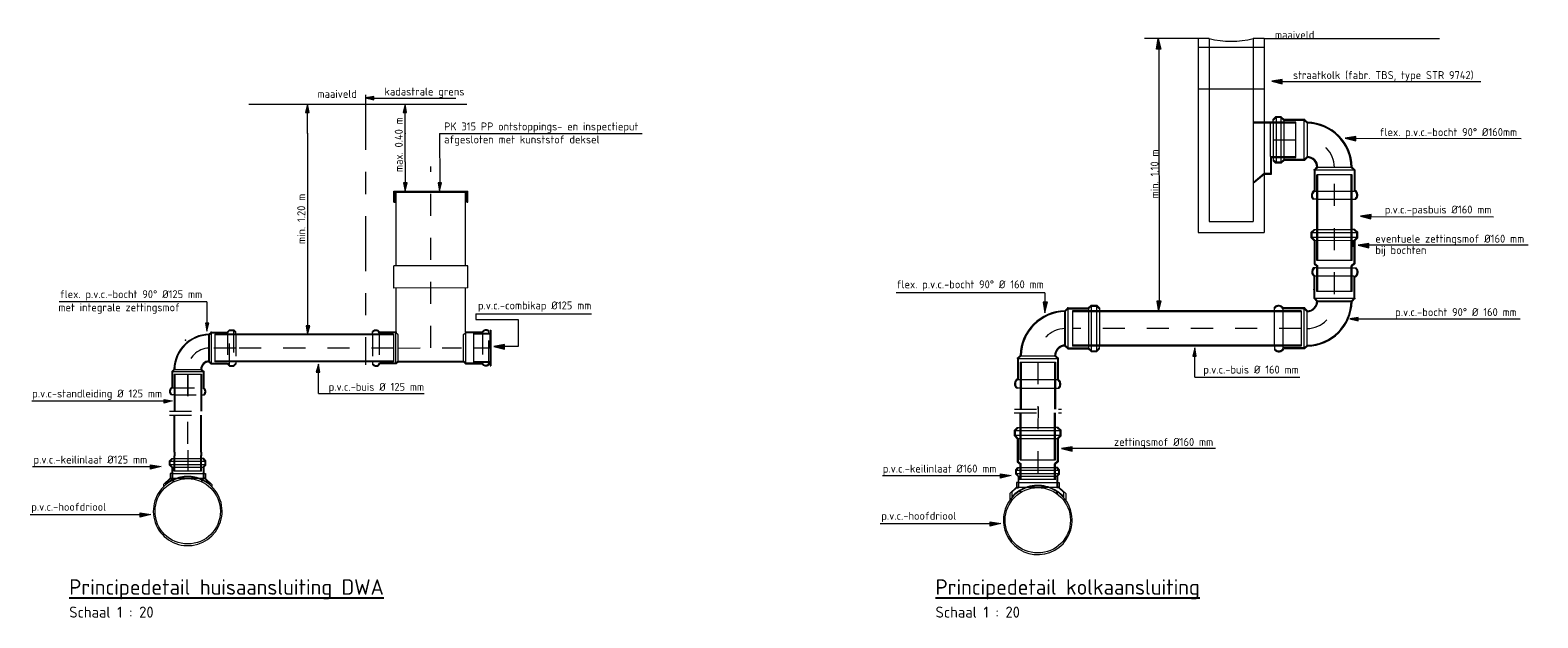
# Model space of a CAD drawing. Header units: metres. Extents: x 0 to 200176, y 0 to 356276.
# Tile 22 of 52: x 199420.51 to 199427.35, y 355679.36 to 355682.03. Entities that reach past the tile are written whole.
import ezdxf

# ---------------------------------------------------------------- set-up
doc = ezdxf.new("R2010")
doc.units = ezdxf.units.M
for name, pattern in [('CENTER', [2, 1.25, -0.25, 0.25, -0.25]), ('DASHDOT', [1, 0.5, -0.25, 0, -0.25]), ('HIDDEN', [0.375, 0.25, -0.125])]:
    doc.linetypes.add(name, pattern=pattern)
for name, color, linetype, lineweight in [('(presentatie) Code Z01 (tekst) niet in de presentatietabel', 9, 'Continuous', 0), ('1-TEKST-OVER', 7, 'Continuous', 0), ('ASLIJN', 2, 'DASHDOT', 0), ('BETON', 3, 'Continuous', 0), ('IVKHFD', 7, 'Continuous', 0), ('PH1000', 7, 'Continuous', 0), ('PVC', 1, 'Continuous', 0), ('STIPPEL', 7, 'HIDDEN', 0)]:
    doc.layers.add(name, color=color, linetype=linetype, lineweight=lineweight)
doc.styles.add('NLCS-ISO', font='NLCS-ISO.ttf')

# ---------------------------------------------------------------- blocks, each defined once
blk = doc.blocks.new('d')
at = {"color": 3, "style": 'NLCS-ISO'}
blk.add_attdef('%%UA-A', (0, -0.5), '', height=0.175, dxfattribs=at)
at = {"color": 1, "style": 'NLCS-ISO'}
blk.add_attdef('A-A', (0, -0.76), '', height=0.125, dxfattribs=at)

msp = doc.modelspace()

# ---------------------------------------------------------------- hatches: boundary and pattern name
at = {"layer": '1-TEKST-OVER', "linetype": 'Continuous'}
for points in [[(199425.6224, 355681.9439), (199425.6307, 355681.9919), (199425.6427, 355681.9439)], [(199426.1934, 355681.8063), (199426.1454, 355681.798), (199426.1934, 355681.786)], [(199421.776, 355681.6566), (199421.7696, 355681.6941), (199421.7602, 355681.6566)], [(199422.0694, 355681.7292), (199422.0319, 355681.7228), (199422.0694, 355681.7134)], [(199422.2183, 355681.6566), (199422.2118, 355681.6941), (199422.2025, 355681.6566)], [(199426.5268, 355681.5479), (199426.4788, 355681.5396), (199426.5268, 355681.5276)], [(199422.2054, 355681.3367), (199422.2119, 355681.2992), (199422.2212, 355681.3367)], [(199422.3615, 355681.3363), (199422.368, 355681.2988), (199422.3773, 355681.3363)], [(199426.5961, 355681.1931), (199426.5481, 355681.1849), (199426.596, 355681.1729)], [(199426.5856, 355681.0618), (199426.5376, 355681.0535), (199426.5856, 355681.0415)], [(199425.1079, 355680.7949), (199425.1162, 355680.7469), (199425.1282, 355680.7949)], [(199425.6239, 355680.799), (199425.6322, 355680.751), (199425.6442, 355680.799)], [(199426.538, 355680.7259), (199426.5005, 355680.7194), (199426.538, 355680.71)], [(199421.3055, 355680.7002), (199421.312, 355680.6627), (199421.3214, 355680.7002)], [(199421.7631, 355680.6867), (199421.7696, 355680.6492), (199421.7789, 355680.6867)], [(199422.6627, 355680.6022), (199422.6147, 355680.594), (199422.6627, 355680.582)], [(199425.803, 355680.5502), (199425.7965, 355680.5877), (199425.7871, 355680.5502)], [(199421.8245, 355680.4763), (199421.8181, 355680.5138), (199421.8087, 355680.4763)], [(199421.1179, 355680.3526), (199421.1554, 355680.3461), (199421.1179, 355680.3367)], [(199425.2394, 355680.1386), (199425.1914, 355680.1304), (199425.2394, 355680.1184)], [(199421.0564, 355680.0567), (199421.1044, 355680.0484), (199421.0564, 355680.0364)], [(199424.9148, 355680.0158), (199424.9628, 355680.0075), (199424.9148, 355679.9955)], [(199421.0095, 355679.8387), (199421.0575, 355679.8304), (199421.0095, 355679.8184)], [(199424.868, 355679.7978), (199424.916, 355679.7896), (199424.868, 355679.7776)]]:
    msp.add_hatch(color=256, dxfattribs=at).paths.add_polyline_path(points)

# ---------------------------------------------------------------- linework, layer by layer
at = {"layer": '(presentatie) Code Z01 (tekst) niet in de presentatietabel', "color": 7}
for p, q in [((199425.8113, 355681.9919), (199425.5682, 355681.9919)), ((199426.1113, 355681.9919), (199426.907, 355681.9919)), ((199421.5019, 355681.6941), (199422.4916, 355681.694))]:
    msp.add_line(p, q, dxfattribs=at)
at = {"layer": '1-TEKST-OVER'}
for p, q in [((199425.6325, 355681.9439), (199425.6341, 355680.799)), ((199421.7696, 355681.5609), (199421.7696, 355681.6582)), ((199422.2118, 355681.5609), (199422.2118, 355681.6582)), ((199421.7696, 355681.5622), (199421.7696, 355680.7824)), ((199422.2119, 355681.4323), (199422.2118, 355681.5609)), ((199422.3688, 355681.5614), (199423.2876, 355681.5614)), ((199422.3688, 355681.5614), (199422.3694, 355681.3363)), ((199427.2773, 355681.5373), (199426.5052, 355681.5375)), ((199422.2119, 355681.4323), (199422.2119, 355681.335)), ((199427.309, 355681.0533), (199426.5376, 355681.0535)), ((199421.312, 355680.7959), (199420.6423, 355680.7959)), ((199421.312, 355680.7959), (199421.312, 355680.6986)), ((199425.1162, 355680.8374), (199424.4408, 355680.8375)), ((199425.1162, 355680.8374), (199425.1162, 355680.7928)), ((199421.7696, 355680.7824), (199421.7696, 355680.6851)), ((199422.5324, 355680.742), (199423.0578, 355680.742)), ((199427.2726, 355680.7176), (199426.5211, 355680.7177)), ((199425.7965, 355680.4546), (199425.7965, 355680.5519)), ((199421.8181, 355680.3806), (199421.8181, 355680.4779)), ((199425.7965, 355680.4546), (199426.2727, 355680.4545)), ((199421.8181, 355680.3806), (199422.299, 355680.3806)), ((199425.8899, 355680.1302), (199425.1914, 355680.1304))]:
    msp.add_line(p, q, dxfattribs=at)
at = {"layer": '1-TEKST-OVER', "flags": 128}
for points in [[(199425.6224, 355681.9439), (199425.6307, 355681.9919), (199425.6427, 355681.9439), (199425.6224, 355681.9439)], [(199426.1934, 355681.8063), (199426.1454, 355681.798), (199426.1934, 355681.786), (199426.1934, 355681.8063)], [(199426.1817, 355681.7964), (199427.094, 355681.7963)], [(199421.776, 355681.6566), (199421.7696, 355681.6941), (199421.7602, 355681.6566), (199421.776, 355681.6566)], [(199422.0694, 355681.7292), (199422.0319, 355681.7228), (199422.0694, 355681.7134), (199422.0694, 355681.7292)], [(199422.0602, 355681.7215), (199422.4418, 355681.7215)], [(199422.2183, 355681.6566), (199422.2118, 355681.6941), (199422.2025, 355681.6566), (199422.2183, 355681.6566)], [(199426.5268, 355681.5479), (199426.4788, 355681.5396), (199426.5268, 355681.5276), (199426.5268, 355681.5479)], [(199422.2054, 355681.3367), (199422.2119, 355681.2992), (199422.2212, 355681.3367), (199422.2054, 355681.3367)], [(199422.3615, 355681.3363), (199422.368, 355681.2988), (199422.3773, 355681.3363), (199422.3615, 355681.3363)], [(199426.5961, 355681.1931), (199426.5481, 355681.1849), (199426.596, 355681.1729), (199426.5961, 355681.1931)], [(199426.5843, 355681.1832), (199427.1526, 355681.1831)], [(199426.5856, 355681.0618), (199426.5376, 355681.0535), (199426.5856, 355681.0415), (199426.5856, 355681.0618)], [(199425.1079, 355680.7949), (199425.1162, 355680.7469), (199425.1282, 355680.7949), (199425.1079, 355680.7949)], [(199425.6239, 355680.799), (199425.6322, 355680.751), (199425.6442, 355680.799), (199425.6239, 355680.799)], [(199426.538, 355680.7259), (199426.5005, 355680.7194), (199426.538, 355680.71), (199426.538, 355680.7259)], [(199421.3055, 355680.7002), (199421.312, 355680.6627), (199421.3214, 355680.7002), (199421.3055, 355680.7002)], [(199421.7631, 355680.6867), (199421.7696, 355680.6492), (199421.7789, 355680.6867), (199421.7631, 355680.6867)], [(199422.6627, 355680.6022), (199422.6147, 355680.594), (199422.6627, 355680.582), (199422.6627, 355680.6022)], [(199425.803, 355680.5502), (199425.7965, 355680.5877), (199425.7871, 355680.5502), (199425.803, 355680.5502)], [(199421.8245, 355680.4763), (199421.8181, 355680.5138), (199421.8087, 355680.4763), (199421.8245, 355680.4763)], [(199421.1271, 355680.3449), (199420.5181, 355680.3449)], [(199421.1179, 355680.3526), (199421.1554, 355680.3461), (199421.1179, 355680.3367), (199421.1179, 355680.3526)], [(199425.2394, 355680.1386), (199425.1914, 355680.1304), (199425.2394, 355680.1184), (199425.2394, 355680.1386)], [(199421.0731, 355680.0468), (199420.5208, 355680.0468)], [(199421.0564, 355680.0567), (199421.1044, 355680.0484), (199421.0564, 355680.0364), (199421.0564, 355680.0567)], [(199424.9316, 355680.0059), (199424.3793, 355680.0059)], [(199424.9148, 355680.0158), (199424.9628, 355680.0075), (199424.9148, 355679.9955), (199424.9148, 355680.0158)], [(199421.0213, 355679.8288), (199420.5101, 355679.8288)], [(199421.0095, 355679.8387), (199421.0575, 355679.8304), (199421.0095, 355679.8184), (199421.0095, 355679.8387)], [(199424.8797, 355679.7879), (199424.3685, 355679.7879)], [(199424.868, 355679.7978), (199424.916, 355679.7896), (199424.868, 355679.7776), (199424.868, 355679.7978)]]:
    msp.add_lwpolyline(points, dxfattribs=at)
at = {"layer": '1-TEKST-OVER'}
msp.add_point((199422.2118, 355681.5609), dxfattribs=at)
at = {"layer": 'ASLIJN', "color": 5, "ltscale": 0.02}
for p, q in [((199426.2552, 355681.5306), (199426.0633, 355681.5308)), ((199422.329, 355680.5869), (199422.329, 355681.4116)), ((199426.4303, 355680.8316), (199426.4305, 355681.3718)), ((199426.279, 355680.6747), (199425.2411, 355680.675)), ((199421.4442, 355680.5867), (199421.3222, 355680.5867)), ((199422.1805, 355680.5867), (199422.4685, 355680.587)), ((199422.523, 355680.587), (199422.6012, 355680.587)), ((199425.0839, 355680.523), (199425.0839, 355680.3085)), ((199421.2255, 355680.368), (199421.2255, 355680.49)), ((199421.2255, 355680.4673), (199421.2255, 355680.3)), ((199424.9775, 355680.3085), (199425.1916, 355680.3085)), ((199425.0847, 355680.3179), (199425.0839, 355679.9754)), ((199421.1424, 355680.3004), (199421.3096, 355680.3004)), ((199421.1424, 355680.2813), (199421.3096, 355680.2813)), ((199421.2255, 355680.152), (199421.2255, 355680.2817)), ((199424.9772, 355680.2916), (199425.1912, 355680.2916)), ((199421.2255, 355680.1233), (199421.2255, 355680.028))]:
    msp.add_line(p, q, dxfattribs=at)
at = {"layer": 'ASLIJN', "color": 5, "ltscale": 0.02, "flags": 128}
msp.add_lwpolyline([(199422.1591, 355680.5867), (199421.3483, 355680.5867)], dxfattribs=at)
at = {"layer": 'ASLIJN', "color": 5, "ltscale": 0.02}
for centre, radius, start, end in [((199426.3039, 355681.4041), 0.1266, 1.23568, 88.73568), ((199426.3037, 355680.8014), 0.1266, 271.23568, 358.73568), ((199425.2105, 355680.5484), 0.1266, 91.23568, 178.73568), ((199421.3244, 355680.4878), 0.0989, 91.25, 178.75)]:
    msp.add_arc(centre, radius, start, end, dxfattribs=at)
at = {"layer": 'BETON'}
for p, q in [((199425.8113, 355681.9919), (199425.811, 355681.1119)), ((199425.8613, 355681.9919), (199425.8113, 355681.9919)), ((199426.1113, 355681.9519), (199425.8113, 355681.9519)), ((199426.1113, 355681.9519), (199425.8113, 355681.9519)), ((199426.1113, 355681.9519), (199425.8113, 355681.9519)), ((199426.1113, 355681.9519), (199425.8113, 355681.9519)), ((199426.1113, 355681.9519), (199425.8113, 355681.9519)), ((199426.1113, 355681.9519), (199425.8113, 355681.9519)), ((199425.8613, 355681.9919), (199425.8611, 355681.1619)), ((199426.0613, 355681.9519), (199425.8613, 355681.9519)), ((199426.0613, 355681.9919), (199426.0611, 355681.1619)), ((199426.1113, 355681.9919), (199426.0613, 355681.9919)), ((199426.1113, 355681.9919), (199426.1112, 355681.6115)), ((199426.1112, 355681.7619), (199425.8112, 355681.7619)), ((199426.1111, 355681.3788), (199426.111, 355681.1119)), ((199425.8611, 355681.1619), (199426.0611, 355681.1619)), ((199425.811, 355681.1119), (199426.111, 355681.1119))]:
    msp.add_line(p, q, dxfattribs=at)
msp.add_arc((199425.9614, 355682.3991), 0.4193, 256.18658, 283.78478, dxfattribs=at)
at = {"layer": 'IVKHFD'}
for p, q in [((199422.5324, 355680.742), (199422.5324, 355680.7169)), ((199422.5324, 355680.7169), (199422.7251, 355680.7169)), ((199422.7251, 355680.7169), (199422.7251, 355680.594)), ((199422.7251, 355680.594), (199422.6147, 355680.594))]:
    msp.add_line(p, q, dxfattribs=at)
at = {"layer": 'PH1000', "color": 252, "linetype": 'CENTER', "ltscale": 0.2, "true_color": 0x878787}
msp.add_line((199422.0315, 355681.736), (199422.0315, 355680.511), dxfattribs=at)
at = {"layer": 'PVC'}
for p, q in [((199426.2553, 355681.6115), (199426.0612, 355681.6115)), ((199426.2553, 355681.6074), (199426.0612, 355681.6074)), ((199426.1395, 355681.4556), (199426.1396, 355681.6074)), ((199426.1633, 355681.6372), (199426.1519, 355681.6258)), ((199426.165, 355681.6331), (199426.1519, 355681.62)), ((199426.1519, 355681.6115), (199426.1519, 355681.6258)), ((199426.1889, 355681.6372), (199426.1633, 355681.6372)), ((199426.1872, 355681.6331), (199426.165, 355681.6331)), ((199426.2, 355681.6203), (199426.1872, 355681.6331)), ((199426.2017, 355681.6244), (199426.1889, 355681.6372)), ((199426.2932, 355681.6203), (199426.2, 355681.6203)), ((199426.2949, 355681.6244), (199426.2017, 355681.6244)), ((199426.2552, 355681.4515), (199426.2553, 355681.6115)), ((199426.2931, 355681.4428), (199426.2932, 355681.6203)), ((199426.3059, 355681.6075), (199426.2932, 355681.6203)), ((199426.3076, 355681.6115), (199426.2949, 355681.6244)), ((199426.3059, 355681.6075), (199426.3059, 355681.4556)), ((199426.3076, 355681.4515), (199426.3076, 355681.6115)), ((199426.1395, 355681.4556), (199426.2552, 355681.4556)), ((199426.1395, 355681.4556), (199426.1395, 355681.3788)), ((199426.1436, 355681.4515), (199426.2552, 355681.4515)), ((199426.1436, 355681.4515), (199426.1436, 355681.3747)), ((199426.1518, 355681.4515), (199426.1518, 355681.4374)), ((199426.165, 355681.4301), (199426.1518, 355681.4432)), ((199426.1633, 355681.426), (199426.1518, 355681.4374)), ((199426.1889, 355681.426), (199426.1633, 355681.426)), ((199426.1872, 355681.4301), (199426.165, 355681.4301)), ((199426.2, 355681.4429), (199426.1872, 355681.4301)), ((199426.2017, 355681.4388), (199426.1889, 355681.426)), ((199426.2931, 355681.4428), (199426.2, 355681.4429)), ((199426.2948, 355681.4388), (199426.2017, 355681.4388)), ((199426.3059, 355681.4556), (199426.2931, 355681.4428)), ((199426.3076, 355681.4515), (199426.2948, 355681.4388)), ((199426.3505, 355681.4087), (199426.3377, 355681.3959)), ((199426.3546, 355681.407), (199426.3418, 355681.3942)), ((199426.5064, 355681.4069), (199426.3546, 355681.407)), ((199426.5064, 355681.4069), (199426.5192, 355681.3941)), ((199426.5105, 355681.4086), (199426.5233, 355681.3958)), ((199426.1111, 355681.3788), (199426.0611, 355681.3374)), ((199426.1112, 355681.3747), (199426.0611, 355681.3333)), ((199426.1395, 355681.3788), (199426.1111, 355681.3788)), ((199426.1436, 355681.3747), (199426.1111, 355681.3747)), ((199426.3377, 355681.3959), (199426.3377, 355681.3018)), ((199426.3418, 355681.3942), (199426.3417, 355681.2994)), ((199426.5192, 355681.3941), (199426.3418, 355681.3942)), ((199426.3504, 355680.9837), (199426.3505, 355681.3726)), ((199426.5105, 355681.3726), (199426.3505, 355681.3726)), ((199426.3545, 355680.9837), (199426.3546, 355681.3726)), ((199426.5063, 355680.9837), (199426.5064, 355681.3726)), ((199426.5104, 355680.9837), (199426.5105, 355681.3726)), ((199426.5192, 355681.3941), (199426.5192, 355681.3027)), ((199426.5192, 355681.3941), (199426.5192, 355681.301)), ((199426.5233, 355681.3958), (199426.5233, 355681.3034)), ((199422.1615, 355681.2991), (199422.4965, 355681.299)), ((199422.1615, 355681.2491), (199422.1615, 355681.2991)), ((199422.1665, 355681.2941), (199422.4915, 355681.294)), ((199422.1665, 355681.2491), (199422.1665, 355681.2941)), ((199422.1715, 355680.9592), (199422.1715, 355681.2941)), ((199422.4865, 355680.9606), (199422.4865, 355681.294)), ((199422.4915, 355681.249), (199422.4915, 355681.294)), ((199422.4965, 355681.249), (199422.4965, 355681.299)), ((199426.3504, 355681.262), (199426.3322, 355681.262)), ((199426.5104, 355681.2619), (199426.528, 355681.2619)), ((199422.1615, 355681.2491), (199422.1665, 355681.2491)), ((199422.4915, 355681.249), (199422.4965, 355681.249)), ((199426.3246, 355681.1124), (199426.3374, 355681.1252)), ((199426.3287, 355681.1107), (199426.3432, 355681.1252)), ((199426.3374, 355681.1252), (199426.3502, 355681.1252)), ((199426.523, 355681.1251), (199426.5102, 355681.1251)), ((199426.5317, 355681.1106), (199426.5172, 355681.1251)), ((199426.5358, 355681.1123), (199426.523, 355681.1251)), ((199426.3246, 355681.0868), (199426.3246, 355681.1124)), ((199426.3374, 355681.074), (199426.3246, 355681.0868)), ((199426.3287, 355681.0885), (199426.3287, 355681.1107)), ((199426.3415, 355681.0757), (199426.3287, 355681.0885)), ((199426.3374, 355681.074), (199426.3374, 355680.9695)), ((199426.3415, 355681.0757), (199426.3415, 355680.9703)), ((199426.5155, 355681.0465), (199426.5155, 355681.0721)), ((199426.5189, 355681.0756), (199426.5317, 355681.0884)), ((199426.5189, 355681.0756), (199426.5189, 355680.9708)), ((199426.523, 355681.0739), (199426.5358, 355681.0867)), ((199426.523, 355681.0739), (199426.523, 355680.9694)), ((199426.5317, 355681.0884), (199426.5317, 355681.1106)), ((199426.5358, 355681.0867), (199426.5358, 355681.1123)), ((199422.4965, 355680.9606), (199422.1615, 355680.9592)), ((199422.1615, 355680.8592), (199422.1615, 355680.9592)), ((199422.4965, 355680.8606), (199422.4965, 355680.9606)), ((199426.3504, 355680.9504), (199426.3339, 355680.9504)), ((199426.3374, 355680.9695), (199426.3502, 355680.9588)), ((199426.3415, 355680.9703), (199426.3543, 355680.9596)), ((199426.3501, 355680.8439), (199426.3502, 355680.9588)), ((199426.5104, 355680.9837), (199426.3504, 355680.9837)), ((199426.3542, 355680.8439), (199426.3543, 355680.9596)), ((199426.506, 355680.8439), (199426.5061, 355680.9601)), ((199426.5189, 355680.9708), (199426.5061, 355680.9601)), ((199426.5101, 355680.8439), (199426.5102, 355680.9587)), ((199426.523, 355680.9694), (199426.5102, 355680.9587)), ((199426.5104, 355680.9504), (199426.5295, 355680.9504)), ((199422.4965, 355680.8606), (199422.1615, 355680.8592)), ((199422.1715, 355680.6592), (199422.1715, 355680.8592)), ((199422.4865, 355680.6606), (199422.4865, 355680.8606)), ((199426.3375, 355680.8112), (199426.3376, 355680.9117)), ((199426.3416, 355680.8129), (199426.3416, 355680.9138)), ((199426.519, 355680.8129), (199426.5191, 355680.9105)), ((199426.5231, 355680.8112), (199426.5232, 355680.9078)), ((199426.3503, 355680.7984), (199426.3375, 355680.8112)), ((199426.3544, 355680.8001), (199426.3416, 355680.8129)), ((199426.3416, 355680.8129), (199426.519, 355680.8129)), ((199426.5101, 355680.8439), (199426.3501, 355680.8439)), ((199426.3503, 355680.7984), (199426.5103, 355680.7984)), ((199426.5063, 355680.8001), (199426.3544, 355680.8001)), ((199426.5063, 355680.8001), (199426.519, 355680.8129)), ((199426.5103, 355680.7984), (199426.5231, 355680.8112)), ((199425.2068, 355680.7558), (199425.2197, 355680.7686)), ((199425.2068, 355680.5958), (199425.2068, 355680.7558)), ((199425.2086, 355680.7518), (199425.2085, 355680.5999)), ((199425.2086, 355680.7518), (199425.2213, 355680.7645)), ((199425.2197, 355680.7686), (199425.3128, 355680.7686)), ((199425.2213, 355680.5871), (199425.2213, 355680.7645)), ((199425.2213, 355680.7645), (199425.3145, 355680.7645)), ((199425.2411, 355680.7558), (199425.2411, 355680.5958)), ((199426.279, 355680.7556), (199425.2411, 355680.7558)), ((199426.279, 355680.7515), (199425.2411, 355680.7517)), ((199425.3128, 355680.7686), (199425.3256, 355680.7814)), ((199425.3145, 355680.7645), (199425.3273, 355680.7773)), ((199425.3256, 355680.7814), (199425.3512, 355680.7814)), ((199425.3273, 355680.7773), (199425.3495, 355680.7773)), ((199425.3495, 355680.7773), (199425.364, 355680.7628)), ((199425.3512, 355680.7814), (199425.364, 355680.7686)), ((199425.364, 355680.7686), (199425.364, 355680.7558)), ((199426.158, 355680.7556), (199426.158, 355680.7727)), ((199426.2929, 355680.7643), (199426.1959, 355680.7643)), ((199426.2946, 355680.7684), (199426.1982, 355680.7684)), ((199426.279, 355680.7556), (199426.279, 355680.5956)), ((199426.3057, 355680.7515), (199426.2929, 355680.7643)), ((199426.2929, 355680.5869), (199426.2929, 355680.7643)), ((199426.3074, 355680.7556), (199426.2946, 355680.7684)), ((199426.3057, 355680.5996), (199426.3057, 355680.7515)), ((199421.3215, 355680.6492), (199421.3315, 355680.6592)), ((199421.3215, 355680.5242), (199421.3215, 355680.6492)), ((199421.3228, 355680.6461), (199421.3328, 355680.656)), ((199421.3228, 355680.6461), (199421.3228, 355680.5274)), ((199421.3315, 355680.6592), (199421.4042, 355680.6592)), ((199421.3328, 355680.656), (199421.4056, 355680.656)), ((199421.3328, 355680.5174), (199421.3328, 355680.656)), ((199422.1591, 355680.6492), (199421.3483, 355680.6492)), ((199421.3483, 355680.6492), (199421.3483, 355680.5242)), ((199422.1591, 355680.646), (199421.3483, 355680.646)), ((199421.4042, 355680.6592), (199421.4142, 355680.6692)), ((199421.4056, 355680.656), (199421.4156, 355680.666)), ((199421.4142, 355680.6692), (199421.4342, 355680.6692)), ((199421.4156, 355680.666), (199421.4329, 355680.666)), ((199421.4329, 355680.666), (199421.4437, 355680.6552)), ((199421.4342, 355680.6692), (199421.4437, 355680.6597)), ((199421.4437, 355680.6492), (199421.4437, 355680.6597)), ((199422.0644, 355680.6492), (199422.0644, 355680.6624)), ((199422.17, 355680.656), (199422.0942, 355680.656)), ((199422.1715, 355680.6592), (199422.096, 355680.6592)), ((199422.1591, 355680.6492), (199422.1591, 355680.5242)), ((199422.17, 355680.5174), (199422.17, 355680.656)), ((199422.18, 355680.646), (199422.17, 355680.656)), ((199422.18, 355680.5274), (199422.18, 355680.646)), ((199422.4776, 355680.6474), (199422.4876, 355680.6574)), ((199422.4776, 355680.5288), (199422.4776, 355680.6474)), ((199422.4865, 355680.6606), (199422.5616, 355680.6606)), ((199422.4876, 355680.5188), (199422.4876, 355680.6574)), ((199422.4876, 355680.6574), (199422.5634, 355680.6574)), ((199422.5226, 355680.6528), (199422.5226, 355680.5212)), ((199422.598, 355680.6528), (199422.523, 355680.6528)), ((199422.598, 355680.6496), (199422.523, 355680.6496)), ((199422.5918, 355680.6528), (199422.5918, 355680.6651)), ((199422.598, 355680.6679), (199422.6012, 355680.6679)), ((199422.598, 355680.6679), (199422.598, 355680.6528)), ((199422.598, 355680.587), (199422.598, 355680.6528)), ((199422.598, 355680.6517), (199422.598, 355680.6513)), ((199422.598, 355680.6496), (199422.598, 355680.5244)), ((199422.6012, 355680.6679), (199422.6012, 355680.5061)), ((199425.2068, 355680.5958), (199425.2196, 355680.583)), ((199425.2085, 355680.5999), (199425.2213, 355680.5871)), ((199425.2196, 355680.583), (199425.3127, 355680.583)), ((199425.2213, 355680.5871), (199425.3144, 355680.5871)), ((199426.279, 355680.5997), (199425.2411, 355680.5999)), ((199426.279, 355680.5956), (199425.2411, 355680.5958)), ((199425.3127, 355680.583), (199425.3255, 355680.5702)), ((199425.3144, 355680.5871), (199425.3272, 355680.5743)), ((199425.3494, 355680.5743), (199425.3639, 355680.5888)), ((199425.3511, 355680.5702), (199425.3639, 355680.583)), ((199425.3639, 355680.583), (199425.3639, 355680.5958)), ((199426.158, 355680.5956), (199426.158, 355680.5784)), ((199426.2929, 355680.5869), (199426.198, 355680.5869)), ((199426.2929, 355680.5869), (199426.1998, 355680.5869)), ((199426.2946, 355680.5828), (199426.2005, 355680.5828)), ((199426.3057, 355680.5996), (199426.2929, 355680.5869)), ((199426.3074, 355680.5956), (199426.2946, 355680.5828)), ((199421.3215, 355680.5242), (199421.3315, 355680.5142)), ((199421.3228, 355680.5274), (199421.3328, 355680.5174)), ((199421.3315, 355680.5142), (199421.4042, 355680.5142)), ((199421.3328, 355680.5174), (199421.4056, 355680.5174)), ((199422.1591, 355680.5274), (199421.3483, 355680.5274)), ((199422.1591, 355680.5242), (199421.3483, 355680.5242)), ((199421.4042, 355680.5142), (199421.4142, 355680.5042)), ((199421.4056, 355680.5174), (199421.4156, 355680.5074)), ((199421.4329, 355680.5074), (199421.4437, 355680.5183)), ((199421.4342, 355680.5042), (199421.4437, 355680.5138)), ((199421.4437, 355680.5242), (199421.4437, 355680.5126)), ((199422.0641, 355680.5242), (199422.0641, 355680.5113)), ((199422.17, 355680.5174), (199422.0958, 355680.5174)), ((199422.17, 355680.5174), (199422.0972, 355680.5174)), ((199422.1713, 355680.5142), (199422.0978, 355680.5142)), ((199422.18, 355680.5274), (199422.17, 355680.5174)), ((199422.1813, 355680.5242), (199422.1713, 355680.5142)), ((199422.18, 355680.5274), (199422.1876, 355680.5274)), ((199422.1813, 355680.5242), (199422.1876, 355680.5242)), ((199422.1876, 355680.5274), (199422.4776, 355680.5274)), ((199422.1876, 355680.5242), (199422.4776, 355680.5242)), ((199422.4776, 355680.5288), (199422.4876, 355680.5188)), ((199422.4776, 355680.5242), (199422.4863, 355680.5156)), ((199422.4863, 355680.5156), (199422.5598, 355680.5156)), ((199422.4876, 355680.5188), (199422.5604, 355680.5188)), ((199422.4876, 355680.5188), (199422.5618, 355680.5188)), ((199422.598, 355680.5244), (199422.523, 355680.5244)), ((199422.598, 355680.5212), (199422.523, 355680.5212)), ((199422.5918, 355680.5212), (199422.5918, 355680.5108)), ((199422.598, 355680.5212), (199422.598, 355680.5061)), ((199425.0039, 355680.553), (199424.9911, 355680.5402)), ((199424.9911, 355680.5402), (199424.9911, 355680.4466)), ((199425.008, 355680.5513), (199424.9952, 355680.5385)), ((199424.9952, 355680.5385), (199425.1726, 355680.5385)), ((199424.9952, 355680.5385), (199424.9952, 355680.4441)), ((199424.9952, 355680.5385), (199424.9952, 355680.4471)), ((199425.0039, 355680.5231), (199425.0039, 355680.3088)), ((199425.0039, 355680.5231), (199425.1639, 355680.523)), ((199425.008, 355680.5513), (199425.1598, 355680.5513)), ((199425.008, 355680.5231), (199425.008, 355680.3088)), ((199425.1598, 355680.5513), (199425.1726, 355680.5385)), ((199425.1598, 355680.523), (199425.1598, 355680.3088)), ((199425.1639, 355680.553), (199425.1767, 355680.5402)), ((199425.1639, 355680.523), (199425.1639, 355680.3088)), ((199425.1726, 355680.5385), (199425.1726, 355680.442)), ((199425.1767, 355680.5402), (199425.1767, 355680.4444)), ((199425.3255, 355680.5702), (199425.3511, 355680.5702)), ((199425.3272, 355680.5743), (199425.3494, 355680.5743)), ((199421.163, 355680.4907), (199421.153, 355680.4807)), ((199421.153, 355680.4807), (199421.153, 355680.4076)), ((199421.1662, 355680.4894), (199421.1562, 355680.4794)), ((199421.1562, 355680.4794), (199421.1562, 355680.408)), ((199421.1562, 355680.4794), (199421.1562, 355680.4056)), ((199421.1562, 355680.4794), (199421.2948, 355680.4794)), ((199421.163, 355680.4673), (199421.288, 355680.4673)), ((199421.163, 355680.4673), (199421.163, 355680.3)), ((199421.1662, 355680.4894), (199421.2848, 355680.4894)), ((199421.1662, 355680.4673), (199421.1662, 355680.3)), ((199421.2848, 355680.4894), (199421.2948, 355680.4794)), ((199421.2848, 355680.4673), (199421.2848, 355680.3)), ((199421.288, 355680.4907), (199421.298, 355680.4807)), ((199421.288, 355680.4673), (199421.288, 355680.3)), ((199421.2948, 355680.4794), (199421.2948, 355680.4041)), ((199421.298, 355680.4807), (199421.298, 355680.4059)), ((199421.4142, 355680.5042), (199421.4342, 355680.5042)), ((199421.4156, 355680.5074), (199421.4329, 355680.5074)), ((199422.598, 355680.5061), (199422.6012, 355680.5061)), ((199421.163, 355680.3742), (199421.1499, 355680.3742)), ((199421.288, 355680.3741), (199421.3011, 355680.3741)), ((199425.0039, 355680.4041), (199424.9866, 355680.4041)), ((199425.1639, 355680.4041), (199425.181, 355680.4041)), ((199421.163, 355680.1143), (199421.163, 355680.2817)), ((199421.1662, 355680.1143), (199421.1662, 355680.2817)), ((199421.2848, 355680.1143), (199421.2848, 355680.2817)), ((199421.288, 355680.1143), (199421.288, 355680.2817)), ((199425.0035, 355680.0787), (199425.0035, 355680.293)), ((199425.0076, 355680.0787), (199425.0076, 355680.293)), ((199425.1594, 355680.0787), (199425.1594, 355680.293)), ((199425.1635, 355680.0787), (199425.1635, 355680.293)), ((199424.9779, 355680.2132), (199424.9907, 355680.226)), ((199424.9779, 355680.1876), (199424.9779, 355680.2132)), ((199424.9907, 355680.1748), (199424.9779, 355680.1876)), ((199424.982, 355680.2115), (199424.9965, 355680.226)), ((199424.982, 355680.1893), (199424.982, 355680.2115)), ((199424.9948, 355680.1765), (199424.982, 355680.1893)), ((199424.9907, 355680.226), (199425.0035, 355680.226)), ((199424.9907, 355680.1748), (199424.9907, 355680.0703)), ((199424.9907, 355680.1748), (199424.9907, 355680.0703)), ((199424.9948, 355680.1765), (199424.9948, 355680.0712)), ((199425.1763, 355680.226), (199425.1635, 355680.226)), ((199425.1851, 355680.2115), (199425.1706, 355680.226)), ((199425.1723, 355680.1765), (199425.1851, 355680.1893)), ((199425.1723, 355680.1765), (199425.1723, 355680.0717)), ((199425.1891, 355680.2132), (199425.1763, 355680.226)), ((199425.1763, 355680.1748), (199425.1891, 355680.1876)), ((199425.1763, 355680.1748), (199425.1763, 355680.0703)), ((199425.1851, 355680.1893), (199425.1851, 355680.2115)), ((199425.1891, 355680.1876), (199425.1891, 355680.2132)), ((199421.163, 355680.1143), (199421.163, 355680.097)), ((199421.1662, 355680.1143), (199421.1662, 355680.0976)), ((199421.2848, 355680.1143), (199421.2848, 355680.098)), ((199421.288, 355680.1143), (199421.288, 355680.097)), ((199421.1427, 355680.0749), (199421.1527, 355680.0849)), ((199421.1427, 355680.0549), (199421.1427, 355680.0749)), ((199421.1533, 355680.0443), (199421.1427, 355680.0549)), ((199421.1459, 355680.0736), (199421.1572, 355680.0849)), ((199421.1459, 355680.0562), (199421.1459, 355680.0736)), ((199421.1558, 355680.0463), (199421.1459, 355680.0562)), ((199421.1527, 355680.0849), (199421.1627, 355680.0849)), ((199421.1533, 355680.0443), (199421.1533, 355680.0175)), ((199421.1558, 355680.0463), (199421.1558, 355680.0175)), ((199421.163, 355680.0271), (199421.163, 355680.097)), ((199421.1662, 355680.0271), (199421.1662, 355680.0976)), ((199421.2848, 355680.0271), (199421.2848, 355680.098)), ((199421.2977, 355680.0849), (199421.2877, 355680.0849)), ((199421.288, 355680.0271), (199421.288, 355680.097)), ((199421.3045, 355680.0736), (199421.2931, 355680.0849)), ((199421.2952, 355680.0469), (199421.3045, 355680.0562)), ((199421.2952, 355680.0469), (199421.2952, 355680.0175)), ((199421.3077, 355680.0749), (199421.2977, 355680.0849)), ((199421.2977, 355680.0449), (199421.3077, 355680.0549)), ((199421.2977, 355680.0449), (199421.2977, 355680.0175)), ((199421.3045, 355680.0562), (199421.3045, 355680.0736)), ((199421.3077, 355680.0549), (199421.3077, 355680.0749)), ((199424.9835, 355680.034), (199424.9935, 355680.044)), ((199424.9835, 355680.014), (199424.9835, 355680.034)), ((199424.9867, 355680.0327), (199424.9981, 355680.044)), ((199424.9867, 355680.0154), (199424.9867, 355680.0327)), ((199424.9907, 355680.0703), (199425.0035, 355680.0596)), ((199424.9935, 355680.044), (199425.0035, 355680.044)), ((199424.9935, 355680.044), (199425.0037, 355680.044)), ((199424.9948, 355680.0712), (199425.0076, 355680.0604)), ((199425.0035, 355680.0787), (199425.1635, 355680.0787)), ((199425.0035, 355679.9888), (199425.0035, 355680.0596)), ((199425.0076, 355679.9888), (199425.0076, 355680.0604)), ((199425.1723, 355680.0717), (199425.1595, 355680.061)), ((199425.1595, 355679.9888), (199425.1595, 355680.061)), ((199425.1726, 355680.044), (199425.1626, 355680.044)), ((199425.1763, 355680.0703), (199425.1635, 355680.0596)), ((199425.1635, 355679.9888), (199425.1635, 355680.0596)), ((199425.1794, 355680.0327), (199425.1681, 355680.044)), ((199425.1826, 355680.034), (199425.1726, 355680.044)), ((199425.1794, 355680.0153), (199425.1794, 355680.0327)), ((199425.1826, 355680.014), (199425.1826, 355680.034)), ((199421.1455, 355679.9953), (199421.1152, 355679.9671)), ((199421.1152, 355679.9671), (199421.1152, 355679.9562)), ((199421.1462, 355679.9928), (199421.1246, 355679.9727)), ((199421.1246, 355679.9727), (199421.1246, 355679.9678)), ((199421.1533, 355680.0175), (199421.1455, 355680.0175)), ((199421.1455, 355680.0175), (199421.1455, 355679.9953)), ((199421.1455, 355679.9953), (199421.1533, 355679.9953)), ((199421.1462, 355679.9928), (199421.1558, 355679.9928)), ((199421.1533, 355680.0175), (199421.1533, 355679.9953)), ((199421.1558, 355680.0175), (199421.1558, 355679.9928)), ((199421.1594, 355679.9783), (199421.1594, 355679.9869)), ((199421.1619, 355679.9795), (199421.1619, 355679.9906)), ((199421.288, 355680.0271), (199421.163, 355680.0271)), ((199421.2888, 355679.9794), (199421.2888, 355679.9905)), ((199421.2913, 355679.9782), (199421.2913, 355679.9869)), ((199421.2952, 355680.0175), (199421.2952, 355679.9926)), ((199421.3045, 355679.9926), (199421.2952, 355679.9926)), ((199421.2977, 355680.0175), (199421.3055, 355680.0175)), ((199421.2977, 355680.0175), (199421.2977, 355679.9953)), ((199421.3055, 355679.9953), (199421.2977, 355679.9953)), ((199421.3045, 355679.9926), (199421.3261, 355679.9723)), ((199421.3055, 355680.0175), (199421.3055, 355679.9949)), ((199421.3055, 355679.9949), (199421.3354, 355679.9668)), ((199421.3261, 355679.9723), (199421.3261, 355679.9675)), ((199421.3354, 355679.9668), (199421.3354, 355679.9561)), ((199424.9942, 355680.0034), (199424.9835, 355680.014)), ((199424.9942, 355679.9767), (199424.9864, 355679.9767)), ((199424.9864, 355679.9767), (199424.9864, 355679.9544)), ((199424.9967, 355680.0054), (199424.9867, 355680.0154)), ((199424.9942, 355680.0034), (199424.9942, 355679.9767)), ((199424.9942, 355679.9767), (199424.9942, 355679.9544)), ((199424.9967, 355680.0054), (199424.9967, 355679.9767)), ((199424.9967, 355679.9767), (199424.9967, 355679.9519)), ((199425.1634, 355679.9889), (199425.0034, 355679.9889)), ((199425.1701, 355680.006), (199425.1794, 355680.0153)), ((199425.1701, 355680.006), (199425.1701, 355679.9767)), ((199425.1701, 355679.9767), (199425.1701, 355679.9517)), ((199425.1726, 355680.004), (199425.1826, 355680.014)), ((199425.1726, 355680.004), (199425.1726, 355679.9767)), ((199425.1726, 355679.9767), (199425.1805, 355679.9767)), ((199425.1726, 355679.9767), (199425.1726, 355679.9544)), ((199425.1805, 355679.9767), (199425.1805, 355679.954)), ((199424.9864, 355679.9544), (199424.9561, 355679.9263)), ((199424.9561, 355679.9263), (199424.9561, 355679.8946)), ((199424.9871, 355679.9519), (199424.9655, 355679.9318)), ((199424.9655, 355679.9318), (199424.9655, 355679.9101)), ((199424.9864, 355679.9544), (199424.9942, 355679.9544)), ((199424.9871, 355679.9519), (199424.9967, 355679.9519)), ((199425.0046, 355679.93), (199425.0046, 355679.9391)), ((199425.0071, 355679.9315), (199425.0071, 355679.9432)), ((199425.1795, 355679.9517), (199425.1701, 355679.9517)), ((199425.1701, 355679.9251), (199425.1701, 355679.9372)), ((199425.1805, 355679.9544), (199425.1726, 355679.9544)), ((199425.1726, 355679.9233), (199425.1726, 355679.9329)), ((199425.1795, 355679.9517), (199425.2011, 355679.9315)), ((199425.1805, 355679.954), (199425.2104, 355679.926)), ((199425.2011, 355679.9315), (199425.201, 355679.9108)), ((199425.2104, 355679.926), (199425.2103, 355679.896))]:
    msp.add_line(p, q, dxfattribs=at)
for centre in [(199421.2253, 355679.8453), (199425.0837, 355679.8044)]:
    msp.add_circle(centre, 0.1484, dxfattribs=at)
for centre, radius, start, end in [((199426.3031, 355681.4041), 0.2034, 0.77428, 89.19708), ((199426.3031, 355681.4041), 0.2075, 1.23568, 88.73568), ((199426.3066, 355681.4077), 0.0479, 359.10689, 90.86446), ((199426.3066, 355681.4077), 0.0438, 1.23568, 88.73568), ((199426.3517, 355681.2796), 0.0263, 122.3782, 222.12891), ((199426.3517, 355681.2796), 0.0222, 116.72309, 232.64149), ((199426.5098, 355681.2809), 0.0222, 301.15436, 65.11532), ((199426.5098, 355681.2809), 0.0263, 313.75193, 59.25808), ((199426.3533, 355680.9327), 0.0263, 137.60657, 233.16328), ((199426.3533, 355680.9327), 0.0222, 126.98756, 238.2985), ((199426.5114, 355680.9313), 0.0222, 290.17892, 59.21896), ((199426.5114, 355680.9313), 0.0263, 296.55864, 46.47237), ((199426.3027, 355680.8024), 0.2034, 270.81055, 359.23335), ((199426.3065, 355680.7994), 0.0479, 269.10689, 0.86446), ((199426.3027, 355680.8024), 0.2075, 271.27195, 358.77195), ((199426.3065, 355680.7994), 0.0438, 271.23568, 358.73568), ((199425.2113, 355680.5484), 0.2075, 91.23568, 178.73568), ((199425.2113, 355680.5484), 0.2034, 90.77428, 179.19708), ((199426.1764, 355680.7539), 0.0263, 33.56841, 134.31691), ((199426.1764, 355680.7539), 0.0222, 28.05547, 145.87612), ((199421.325, 355680.4872), 0.1621, 91.25, 178.75), ((199421.325, 355680.4872), 0.1589, 90.7886, 179.2114), ((199422.0789, 355680.6479), 0.0173, 28.06979, 147.64064), ((199422.0789, 355680.6479), 0.0205, 33.58273, 134.99855), ((199422.5787, 355680.6492), 0.0205, 50.42864, 146.41727), ((199422.5787, 355680.6492), 0.0173, 40.99352, 151.93021), ((199425.2078, 355680.552), 0.0479, 89.10689, 180.86447), ((199425.2078, 355680.552), 0.0438, 91.23568, 178.73568), ((199426.1777, 355680.5958), 0.0222, 207.28681, 336.41238), ((199426.1777, 355680.5958), 0.0263, 221.39644, 330.41261), ((199421.3222, 355680.49), 0.0375, 89.12121, 180.87879), ((199421.3222, 355680.49), 0.0343, 91.25, 178.75), ((199422.08, 355680.5244), 0.0205, 219.47433, 330.42693), ((199422.08, 355680.5244), 0.0173, 205.12965, 336.4267), ((199422.5776, 355680.5257), 0.0205, 209.57307, 313.48939), ((199422.5776, 355680.5257), 0.0173, 203.5733, 324.62943), ((199425.0042, 355680.4238), 0.0263, 119.82708, 228.60668), ((199425.0042, 355680.4238), 0.0222, 113.86061, 244.85603), ((199425.1623, 355680.4224), 0.0222, 302.34504, 63.24826), ((199425.1623, 355680.4224), 0.0263, 315.62507, 57.59316), ((199421.1632, 355680.3898), 0.0205, 119.8414, 229.45544), ((199421.1632, 355680.3898), 0.0173, 113.87493, 244.87035), ((199421.2867, 355680.3888), 0.0173, 302.35936, 63.26259), ((199421.2867, 355680.3888), 0.0205, 314.5411, 57.60748), ((199421.2253, 355679.8453), 0.1562, 130.15043, 64.99923), ((199421.2253, 355679.8453), 0.1562, 114.93714, 130.15043), ((199421.2253, 355679.8453), 0.1586, 113.555, 129.41159), ((199421.225, 355679.8453), 0.1586, 50.41724, 66.27383), ((199425.0837, 355679.8044), 0.1562, 130.15043, 55.32127), ((199425.0837, 355679.8044), 0.1586, 118.91539, 138.22094), ((199425.0837, 355679.8044), 0.1562, 120.44538, 130.15043), ((199425.0835, 355679.8044), 0.1586, 42.16076, 56.86859)]:
    msp.add_arc(centre, radius, start, end, dxfattribs=at)
for p in [(199426.2949, 355681.6244), (199426.3377, 355681.3959), (199426.3373, 355680.8521), (199426.5231, 355680.8112), (199425.2197, 355680.7686), (199426.2946, 355680.7684), (199421.3315, 355680.6592), (199422.1713, 355680.6592), (199422.4863, 355680.6606), (199421.2157, 355680.6229), (199424.9911, 355680.5402), (199425.1767, 355680.5402), (199421.298, 355680.4807)]:
    msp.add_point(p, dxfattribs=at)
at = {"layer": 'STIPPEL'}
for p, q in [((199426.1112, 355681.6115), (199426.1111, 355681.3788)), ((199426.1519, 355681.6115), (199426.1518, 355681.4515)), ((199426.165, 355681.6331), (199426.165, 355681.4301)), ((199426.1872, 355681.6331), (199426.1872, 355681.4301)), ((199426.2, 355681.6203), (199426.2, 355681.4429)), ((199426.3417, 355681.2994), (199426.5192, 355681.2993)), ((199426.3504, 355681.262), (199426.5104, 355681.2619)), ((199426.3502, 355681.1252), (199426.5102, 355681.1251)), ((199426.3287, 355681.1107), (199426.5317, 355681.1106)), ((199426.5317, 355681.0884), (199426.3287, 355681.0885)), ((199426.3415, 355681.0757), (199426.5189, 355681.0756)), ((199426.3504, 355680.9504), (199426.5104, 355680.9504)), ((199426.3416, 355680.9138), (199426.5191, 355680.9138)), ((199425.3145, 355680.7645), (199425.3144, 355680.5871)), ((199425.3272, 355680.5743), (199425.3273, 355680.7773)), ((199425.3495, 355680.7773), (199425.3494, 355680.5743)), ((199425.364, 355680.7558), (199425.3639, 355680.5958)), ((199426.158, 355680.5956), (199426.158, 355680.7556)), ((199426.198, 355680.5869), (199426.198, 355680.7643)), ((199424.9952, 355680.4441), (199425.1726, 355680.444)), ((199425.0039, 355680.4041), (199425.1639, 355680.4041)), ((199424.982, 355680.2115), (199425.1851, 355680.2115)), ((199425.1851, 355680.1893), (199424.982, 355680.1893)), ((199424.9948, 355680.1765), (199425.1723, 355680.1765)), ((199425.0035, 355680.226), (199425.1635, 355680.226)), ((199421.1459, 355680.0736), (199421.3045, 355680.0736)), ((199421.3045, 355680.0562), (199421.1459, 355680.0562)), ((199421.1559, 355680.0462), (199421.2945, 355680.0462)), ((199421.1627, 355680.0849), (199421.2877, 355680.0849)), ((199424.9867, 355680.0327), (199425.1794, 355680.0327)), ((199425.0035, 355680.044), (199425.1626, 355680.044)), ((199421.1533, 355680.0175), (199421.2977, 355680.0175)), ((199421.1533, 355679.9953), (199421.2977, 355679.9953)), ((199425.1794, 355680.0153), (199424.9867, 355680.0154)), ((199424.9942, 355679.9767), (199425.1726, 355679.9767)), ((199424.9967, 355680.0054), (199425.1694, 355680.0053)), ((199424.9942, 355679.9544), (199425.1726, 355679.9544))]:
    msp.add_line(p, q, dxfattribs=at)
at = {"layer": 'STIPPEL', "ltscale": 0.02}
for p, q in [((199421.4056, 355680.656), (199421.4056, 355680.5174)), ((199421.4156, 355680.5074), (199421.4156, 355680.666)), ((199421.4329, 355680.666), (199421.4329, 355680.5074)), ((199421.4437, 355680.6492), (199421.4437, 355680.5242)), ((199422.0644, 355680.6492), (199422.0644, 355680.5242)), ((199422.0942, 355680.656), (199422.0942, 355680.5174)), ((199422.5634, 355680.6574), (199422.5634, 355680.5188)), ((199422.5918, 355680.5212), (199422.5918, 355680.6528)), ((199421.1562, 355680.4056), (199421.2948, 355680.4056)), ((199421.163, 355680.3742), (199421.288, 355680.3742))]:
    msp.add_line(p, q, dxfattribs=at)
at = {"layer": 'STIPPEL'}
for centre, radius, start, end in [((199421.2253, 355679.8453), 0.1562, 64.99926, 114.93716), ((199421.2253, 355679.8452), 0.1586, 66.37881, 113.55502), ((199425.0836, 355679.8048), 0.1582, 56.83953, 118.94953), ((199425.0837, 355679.8044), 0.1562, 56.42651, 119.38773)]:
    msp.add_arc(centre, radius, start, end, dxfattribs=at)

# ---------------------------------------------------------------- block references
at = {"ltscale": 0.2, "xscale": 0.4, "yscale": 0.4, "zscale": 0.4}
for p, values in [((199420.6876, 355679.6664), {'%%UA-A': '%%UPrincipedetail huisaansluiting DWA', 'A-A': 'Schaal 1 : 20'}), ((199424.6197, 355679.6664), {'%%UA-A': '%%UPrincipedetail kolkaansluiting', 'A-A': 'Schaal 1 : 20'})]:
    msp.add_blockref('d', p, dxfattribs=at).add_auto_attribs(values)

# ---------------------------------------------------------------- texts
at = {"layer": '1-TEKST-OVER', "char_height": 0.036, "attachment_point": 7, "line_spacing_factor": 0.8, "style": 'NLCS-ISO'}
for s, insert in [('{\\C256;maaiveld}', (199426.1601, 355681.991)), ('{\\C256;maaiveld}', (199421.8143, 355681.7226)), ('{\\C256;kadastrale grens}', (199422.1182, 355681.7224)), ('{\\C256;afgesloten met kunststof deksel}', (199422.3891, 355681.505)), ('{\\C256;PK 315 PP ontstoppings- en inspectieput}', (199422.3891, 355681.5641)), ('{\\C256;flex. p.v.c.-bocht 90%%D %%C125 mm}', (199420.645, 355680.8022)), ('{\\C256;p.v.c.-combikap %%C125 mm}', (199422.5425, 355680.7513)), ('{\\C256;met integrale zettingsmof}', (199420.6381, 355680.7425)), ('{\\C256;p.v.c-standleiding %%C 125 mm}', (199420.5193, 355680.3512)), ('{\\C256;p.v.c.-buis %%C 125 mm}', (199421.865, 355680.3815)), ('{\\C256;p.v.c.-keilinlaat %%C125 mm}', (199420.5255, 355680.0511)), ('{\\C256;p.v.c.-keilinlaat %%C160 mm}', (199424.3803, 355680.0102)), ('{\\C256;p.v.c.-hoofdriool}', (199420.5151, 355679.8367)), ('{\\C256;p.v.c.-hoofdriool}', (199424.3735, 355679.7959))]:
    msp.add_mtext(s, dxfattribs=dict(at, insert=insert))
for s, insert, rotation in [('{\\C256;straatkolk (fabr. TBS, type STR 9742)}', (199426.2419, 355681.7973), 359.98568), ('{\\C256;max. 0.40 m}', (199422.201, 355681.3856), 90), ('{\\C256;flex. p.v.c.-bocht 90%%D %%C160mm}', (199426.6355, 355681.5385), 359.98568), ('{\\C256;min. 1.10 m}', (199425.6313, 355681.2662), 89.98568), ('{\\C256;min. 1.20 m}', (199421.7587, 355681.0589), 90), ('{\\C256;p.v.c.-pasbuis %%C160 mm}', (199426.6586, 355681.1867), 359.98568), ('{\\C256;eventuele zettingsmof %%C160 mm}', (199426.6158, 355681.0544), 359.98568), ('{\\C256;bij bochten}', (199426.6158, 355681.0027), 359.98568), ('{\\C256;flex. p.v.c.-bocht 90%%D %%C 160 mm }', (199424.4431, 355680.8471), 359.98568), ('{\\C256;p.v.c.-bocht 90%%D %%C 160 mm}', (199426.7058, 355680.7211), 359.98568), ('{\\C256;p.v.c.-buis %%C 160 mm}', (199425.8351, 355680.4598), 359.98568), ('{\\C256; zettingsmof %%C160 mm}', (199425.4077, 355680.1313), 359.98568)]:
    msp.add_mtext(s, dxfattribs=dict(at, insert=insert, rotation=rotation))

doc.saveas('drawing.dxf')
